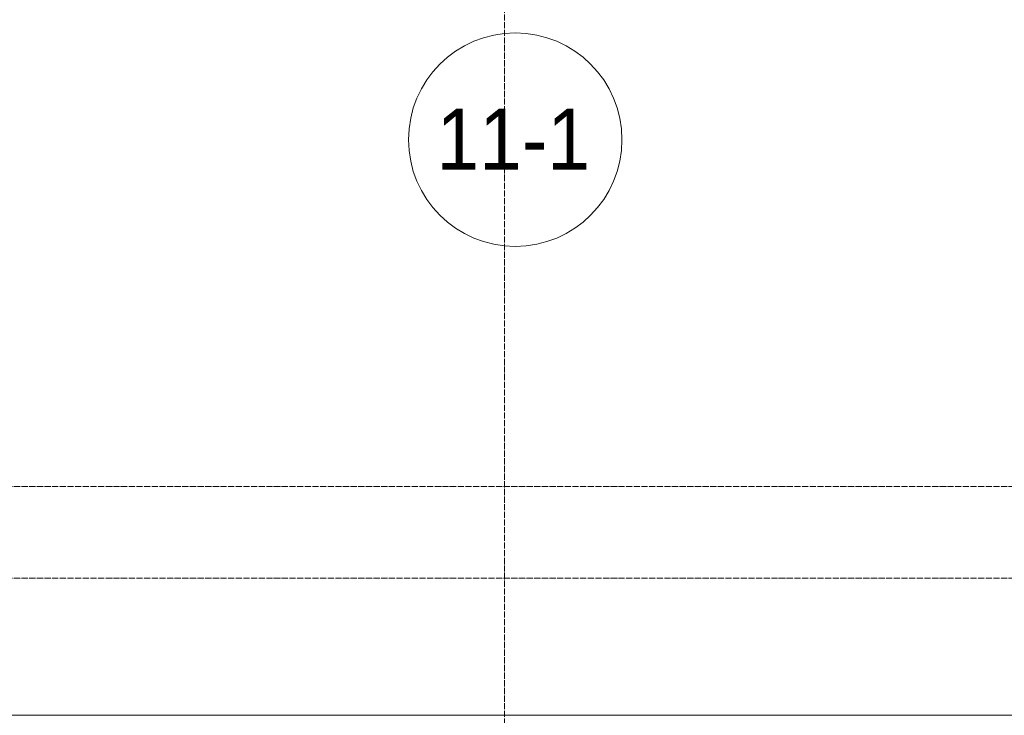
# Model space of a CAD drawing. Header units: millimetres. Extents: x 5617 to 143375, y 7718 to 186221.
# Tile 82 of 106: x 62416 to 65646, y 29250 to 31531. Entities that reach past the tile are written whole.
import ezdxf

# ---------------------------------------------------------------- set-up
doc = ezdxf.new("R2010")
doc.units = ezdxf.units.MM
doc.linetypes.add('ADSK_Линия сетки', pattern=[25, 20, -2.5, 0, -2.5])
doc.linetypes.add('Линия сетки', pattern=[25, 20, -2.5, 0, -2.5])
for name, color, linetype, lineweight in [('Марки помещений', 7, 'Continuous', 20), ('Оси', 7, 'Continuous', 9), ('Стены', 7, 'Continuous', 18)]:
    doc.layers.add(name, color=color, linetype=linetype, lineweight=lineweight)
doc.styles.add('Arial_3', font='arial.ttf', dxfattribs={"width": 0.9, "height": 200})

# ---------------------------------------------------------------- blocks, each defined once
blk = doc.blocks.new('135_SLK_K4_AR_rvt-1-МКСС_К4_L08_28_500_')
at = {"layer": 'Стены', "color": 253, "true_color": 0xaaaaaa}
blk.add_line((120650, 29250.4), (124100, 29250.4), dxfattribs=at)
blk = doc.blocks.new('050_Марка_Помещение - Номер-620969-МКСС_К4_L08_28_500_')
at = {"layer": 'Марки помещений'}
blk.add_circle((0, 0), 3.5, dxfattribs=at)

msp = doc.modelspace()

# ---------------------------------------------------------------- linework, layer by layer
at = {"layer": 'Оси', "linetype": 'Линия сетки'}
msp.add_line((64006.2, 12025.7), (64006.2, 33150), dxfattribs=at)
at = {"layer": 'Оси', "linetype": 'ADSK_Линия сетки'}
for p, q in [((78406.2, 30000), (27414.7, 30000)), ((78406.2, 29700), (26144.7, 29700))]:
    msp.add_line(p, q, dxfattribs=at)

# ---------------------------------------------------------------- block references
at = {"lineweight": 5}
msp.add_blockref('135_SLK_K4_AR_rvt-1-МКСС_К4_L08_28_500_', (-58343.8, 0), dxfattribs=at)
at = {"layer": 'Марки помещений', "xscale": 99.99999999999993, "yscale": 99.99999999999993, "zscale": 99.99999999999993}
msp.add_blockref('050_Марка_Помещение - Номер-620969-МКСС_К4_L08_28_500_', (64041.8, 31137.5), dxfattribs=at)

# ---------------------------------------------------------------- texts
at = {"layer": 'Марки помещений', "lineweight": 9, "insert": (63783.7, 31239.3), "char_height": 200, "width": 620.506, "attachment_point": 1, "style": 'Arial_3'}
msp.add_mtext('11-1', dxfattribs=at)

doc.saveas('drawing.dxf')
